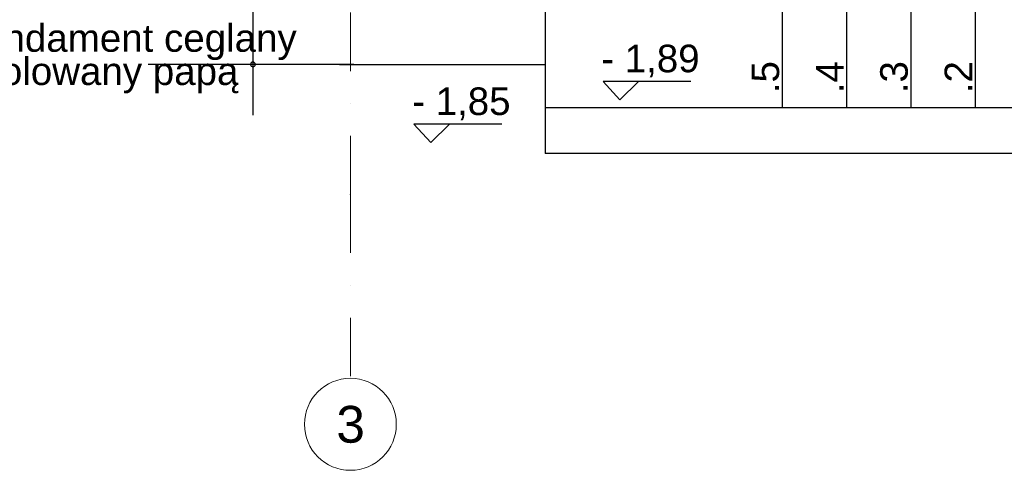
# Model space of a CAD drawing. Header units: millimetres. Extents: x 77315 to 1043159, y -108895 to -47794.
# Tile 7 of 87: x 93568 to 98926, y -108895 to -106446. Entities that reach past the tile are written whole.
import ezdxf

# ---------------------------------------------------------------- set-up
doc = ezdxf.new("R2010")
doc.units = ezdxf.units.MM
doc.header["$MEASUREMENT"] = 0
doc.linetypes.add('Dot & Dashed', pattern=[670.277762, 317.5, -176.388889, 0, -176.388874])
for name, color, linetype in [('Koty', 7, 'Continuous'), ('opisy inne', 7, 'Continuous'), ('SCHODY', 7, 'Continuous'), ('Structural - Grid', 7, 'Continuous')]:
    doc.layers.add(name, color=color, linetype=linetype)
doc.styles.add('STYL_AUTOMATYCZNY_1', font='arial.ttf')

msp = doc.modelspace()

# ---------------------------------------------------------------- linework, layer by layer
at = {"layer": 'Koty'}
for points in [[(97219.9, -106781.9), (96742.6, -106781.9), (96833.8, -106881.4), (96935.9, -106781.9)], [(96190.9, -107014.3), (95713.6, -107014.3), (95804.8, -107113.9), (95906.9, -107014.3)]]:
    msp.add_lwpolyline(points, dxfattribs=at)
at = {"layer": 'opisy inne'}
msp.add_line((94837.3, -104600.2), (94837.3, -106965.4), dxfattribs=at)
for points in [[(95386.7, -106689.2), (94464.7, -106689.2), (94266.7, -106689.2)], [(95307.3, -106689.2), (96229.2, -106689.2), (96427.3, -106689.2)]]:
    msp.add_lwpolyline(points, dxfattribs=at)
msp.add_lwpolyline([(94850, -106689.2, 1), (94824.5, -106689.2, 1)], format="xyb", close=True, dxfattribs=at)
at = {"layer": 'SCHODY'}
for p, q in [((96427.3, -105578.2), (96427.3, -106925.5)), ((97717.3, -105575.5), (97717.3, -106925.5)), ((98067.3, -105575.5), (98067.3, -106925.5)), ((98417.3, -105575.5), (98417.3, -106925.5)), ((98767.3, -105575.5), (98767.3, -106925.5)), ((100997.3, -106925.5), (96427.3, -106925.5)), ((96427.3, -106925.5), (96427.3, -107173.1)), ((100997.3, -107173.1), (96427.3, -107173.1))]:
    msp.add_line(p, q, dxfattribs=at)
at = {"layer": 'Structural - Grid', "linetype": 'Dot & Dashed', "lineweight": 15}
for q in [(95367.3, -90539.7), (95367.3, -108395.1)]:
    msp.add_line((95367.3, -107395.1), q, dxfattribs=at)
at = {"layer": 'Structural - Grid', "linetype": 'Continuous', "lineweight": 15}
msp.add_circle((95367.3, -108645.1), 250, dxfattribs=at)
at = {"layer": 'Structural - Grid', "linetype": 'Dot & Dashed', "lineweight": 15}
msp.add_point((95367.3, -107395.1), dxfattribs=at)
msp.add_point((95367.3, -107395.1), dxfattribs=at)

# ---------------------------------------------------------------- texts
at = {"layer": 'Koty', "char_height": 150, "attachment_point": 7, "style": 'STYL_AUTOMATYCZNY_1'}
for s, insert in [('\\A1;{\\pql;\\fArial|b0|i0|c238|p0;\\W1.000000;- 1,89}', (96732.4, -106759.4)), ('\\A1;{\\pql;\\fArial|b0|i0|c238|p0;\\W1.000000;- 1,85}', (95703.4, -106991.9))]:
    msp.add_mtext(s, dxfattribs=dict(at, insert=insert))
at = {"layer": 'opisy inne', "char_height": 150, "attachment_point": 7, "style": 'STYL_AUTOMATYCZNY_1'}
for s, insert in [('\\A1;{\\pql;\\fArial|b0|i0|c238|p0;\\W1.000000;fundament ceglany}', (93304.9, -106665.3)), ('\\A1;{\\pql;\\fArial|b0|i0|c238|p0;\\W1.000000;izolowany papą}', (93313.7, -106846.2))]:
    msp.add_mtext(s, dxfattribs=dict(at, insert=insert))
at = {"layer": 'SCHODY', "char_height": 150, "attachment_point": 5, "rotation": 90, "style": 'STYL_AUTOMATYCZNY_1'}
for s, insert in [('\\A1;{\\pqc;\\fArial|b0|i0|c238|p0;\\W1.000000;.5}', (97626.9, -106758.1)), ('\\A1;{\\pqc;\\fArial|b0|i0|c238|p0;\\W1.000000;.4}', (97976.5, -106758.1)), ('\\A1;{\\pqc;\\fArial|b0|i0|c238|p0;\\W1.000000;.3}', (98326.9, -106758.1)), ('\\A1;{\\pqc;\\fArial|b0|i0|c238|p0;\\W1.000000;.2}', (98676.5, -106758.1))]:
    msp.add_mtext(s, dxfattribs=dict(at, insert=insert))
at = {"layer": 'Structural - Grid', "lineweight": 15, "insert": (95291, -108545.1), "char_height": 200, "attachment_point": 1, "style": 'STYL_AUTOMATYCZNY_1'}
msp.add_mtext('\\A1;{\\pql;\\pt0;\\fArial|b0|i0|c238|p0;\\W1.000000;3}', dxfattribs=at)

doc.saveas('drawing.dxf')
